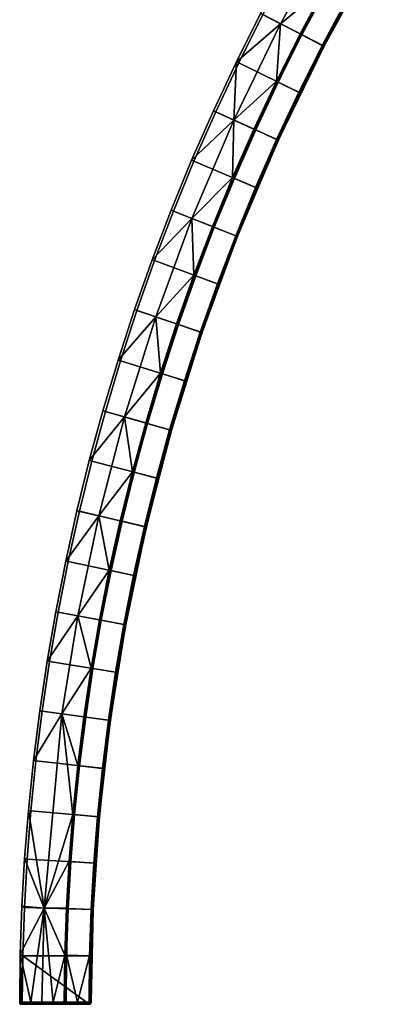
# Model space of a CAD drawing. Header units: millimetres. Extents: x -5762 to -1358, y 814 to 2464.
# Tile 4 of 27: x -5761 to -5654, y 1814 to 2111. Entities that reach past the tile are written whole.
import ezdxf

# ---------------------------------------------------------------- set-up
doc = ezdxf.new("R2010")
doc.units = ezdxf.units.MM
doc.header["$MEASUREMENT"] = 0
doc.layers.add('Predefinito', color=7, linetype='Continuous', true_color=0x000000)

msp = doc.modelspace()

# ---------------------------------------------------------------- meshes
at = {"layer": 'Predefinito'}
mesh = msp.add_polyface(dxfattribs=at)
corners = [(-5695.02, 2097.91), (-5676.36, 2088.85), (-5669.31, 2102.92), (-5687.74, 2112.45), (-5661.79, 2117.03), (-5679.97, 2127.02), (-5661.79, 2117.03, -55.4), (-5661.79, 2117.03), (-5669.31, 2102.92), (-5653.91, 2130.94, -55.4), (-5653.91, 2130.94), (-5676.36, 2088.85), (-5676.36, 2088.85, -55.4), (-5669.31, 2102.92, -55.4), (-5702.63, 2083.52, -0.97), (-5701.94, 2083.2), (-5695.02, 2097.91), (-5695.7, 2098.24, -0.97), (-5687.74, 2112.45), (-5688.41, 2112.8, -0.97), (-5679.97, 2127.02), (-5680.63, 2127.38, -0.97), (-5669.84, 2103.2, -56), (-5676, 2106.38, -56), (-5668.39, 2120.65, -56), (-5662.32, 2117.31, -56), (-5660.41, 2134.73, -56), (-5654.43, 2131.24, -56), (-5676.9, 2089.11, -56), (-5683.14, 2092.14, -56), (-5682.41, 2109.7, -28.49), (-5683.66, 2092.4, -55.54), (-5696.49, 2080.72, -28.49), (-5668.9, 2120.93, -55.54), (-5676.52, 2106.65, -55.54), (-5688.41, 2112.8, -0.97), (-5680.63, 2127.38, -0.97), (-5666.65, 2138.37, -28.49), (-5695.7, 2098.24, -0.97), (-5669.35, 2103.23, -55.82), (-5669.53, 2103.32, -55.96), (-5654.17, 2131.24, -55.96), (-5654, 2131.13, -55.82), (-5669.23, 2103.17, -55.62), (-5669.35, 2103.23, -55.82), (-5654, 2131.13, -55.82), (-5653.88, 2131.07, -55.62), (-5669.53, 2103.32, -55.96), (-5669.84, 2103.2, -56), (-5662.32, 2117.31, -56), (-5654.17, 2131.24, -55.96), (-5662.32, 2117.31, -56), (-5654.43, 2131.24, -56), (-5683.45, 2074.66, -55.96), (-5676.9, 2089.11, -56), (-5669.84, 2103.2, -56), (-5653.88, 2131.07, -55.62), (-5653.91, 2130.94, -55.4), (-5661.79, 2117.03, -55.4), (-5669.23, 2103.17, -55.62), (-5669.23, 2103.17, -55.62), (-5669.31, 2102.92, -55.4), (-5676.36, 2088.85, -55.4), (-5683.15, 2074.52, -55.62), (-5669.23, 2103.17, -55.62), (-5661.79, 2117.03, -55.4), (-5669.31, 2102.92, -55.4), (-5676.21, 2106.78, -55.87), (-5676.33, 2106.84, -55.72), (-5660.79, 2135.1, -55.72), (-5660.67, 2135.03, -55.87), (-5676.05, 2106.7, -55.97), (-5660.51, 2134.94, -55.97), (-5690.3, 2077.78, -55.87), (-5690.42, 2077.83, -55.72), (-5690.14, 2077.7, -55.97), (-5676.33, 2106.84, -55.72), (-5676.52, 2106.65, -55.54), (-5668.9, 2120.93, -55.54), (-5668.9, 2120.93, -55.54), (-5683.66, 2092.4, -55.54), (-5676.52, 2106.65, -55.54), (-5660.41, 2134.73, -56), (-5668.39, 2120.65, -56), (-5676, 2106.38, -56), (-5683.14, 2092.14, -56)]
mesh.append_faces([[corners[k] for k in face] for face in [(0, 1, 2, 3), (3, 2, 4, 5), (6, 7, 8, 8), (9, 10, 7, 7), (11, 12, 13, 8), (8, 13, 6, 6), (9, 7, 6, 6), (14, 15, 16, 17), (17, 16, 18, 19), (19, 18, 20, 21), (22, 23, 24, 25), (25, 24, 26, 27), (28, 29, 23, 22), (30, 31, 32, 32), (33, 34, 30, 30), (34, 31, 30, 30), (30, 35, 36, 37), (33, 30, 37, 37), (30, 38, 35, 35), (38, 30, 32, 32), (39, 40, 41, 42), (43, 44, 45, 46), (47, 48, 49, 49), (50, 51, 52, 52), (47, 51, 50, 50), (53, 54, 55, 47), (56, 57, 58, 59), (60, 61, 62, 63), (64, 65, 66, 66), (67, 68, 69, 70), (71, 67, 70, 72), (73, 74, 68, 67), (75, 73, 67, 71), (76, 77, 78, 78), (68, 79, 69, 69), (74, 80, 81, 68), (72, 82, 83, 71), (71, 84, 85, 75), (71, 83, 84, 84)]])
mesh = msp.add_polyface(dxfattribs=at)
corners = [(-5708.49, 2068.32), (-5689.4, 2060.21), (-5683.06, 2074.61), (-5701.94, 2083.2), (-5714.66, 2053.28), (-5695.38, 2045.65), (-5676.36, 2088.85), (-5695.02, 2097.91), (-5695.38, 2045.65), (-5695.38, 2045.65, -55.4), (-5689.4, 2060.21, -55.4), (-5689.4, 2060.21), (-5683.06, 2074.61), (-5683.06, 2074.61, -55.4), (-5676.36, 2088.85, -55.4), (-5676.36, 2088.85), (-5715.37, 2053.56, -0.97), (-5714.66, 2053.28), (-5708.49, 2068.32), (-5709.19, 2068.62, -0.97), (-5701.94, 2083.2), (-5702.63, 2083.52, -0.97), (-5721.05, 2038.66, -0.97), (-5720.34, 2038.4), (-5695.93, 2045.87, -56), (-5702.38, 2048.42, -56), (-5696.33, 2063.15, -56), (-5689.95, 2060.44, -56), (-5683.61, 2074.86, -56), (-5689.91, 2077.73, -56), (-5683.14, 2092.14, -56), (-5676.9, 2089.11, -56), (-5689.95, 2060.44, -56), (-5696.49, 2080.72, -28.49), (-5690.45, 2077.97, -55.54), (-5696.87, 2063.38, -55.54), (-5709.09, 2051.08, -28.49), (-5702.92, 2048.63, -55.54), (-5683.66, 2092.4, -55.54), (-5715.37, 2053.56, -0.97), (-5709.19, 2068.62, -0.97), (-5702.63, 2083.52, -0.97), (-5721.05, 2038.66, -0.97), (-5695.7, 2098.24, -0.97), (-5683.27, 2074.58, -55.82), (-5683.45, 2074.66, -55.96), (-5669.53, 2103.32, -55.96), (-5669.35, 2103.23, -55.82), (-5683.15, 2074.52, -55.62), (-5683.27, 2074.58, -55.82), (-5669.35, 2103.23, -55.82), (-5669.23, 2103.17, -55.62), (-5695.72, 2045.26, -55.82), (-5695.91, 2045.34, -55.96), (-5695.59, 2045.21, -55.62), (-5695.72, 2045.26, -55.82), (-5683.45, 2074.66, -55.96), (-5683.61, 2074.86, -56), (-5676.9, 2089.11, -56), (-5689.95, 2060.44, -56), (-5683.61, 2074.86, -56), (-5695.91, 2045.34, -55.96), (-5695.93, 2045.87, -56), (-5683.15, 2074.52, -55.62), (-5689.4, 2060.21, -55.4), (-5695.38, 2045.65, -55.4), (-5695.59, 2045.21, -55.62), (-5683.15, 2074.52, -55.62), (-5683.06, 2074.61, -55.4), (-5689.4, 2060.21, -55.4), (-5676.36, 2088.85, -55.4), (-5702.9, 2048.1, -55.87), (-5703.03, 2048.15, -55.72), (-5690.42, 2077.83, -55.72), (-5690.3, 2077.78, -55.87), (-5702.74, 2048.04, -55.97), (-5690.14, 2077.7, -55.97), (-5690.42, 2077.83, -55.72), (-5690.45, 2077.97, -55.54), (-5683.66, 2092.4, -55.54), (-5696.87, 2063.38, -55.54), (-5690.45, 2077.97, -55.54), (-5702.92, 2048.63, -55.54), (-5696.87, 2063.38, -55.54), (-5696.33, 2063.15, -56), (-5702.38, 2048.42, -56), (-5689.91, 2077.73, -56), (-5683.14, 2092.14, -56)]
mesh.append_faces([[corners[k] for k in face] for face in [(0, 1, 2, 3), (4, 5, 1, 0), (3, 2, 6, 7), (8, 9, 10, 11), (12, 13, 14, 15), (11, 10, 13, 12), (16, 17, 18, 19), (19, 18, 20, 21), (22, 23, 17, 16), (24, 25, 26, 27), (28, 29, 30, 31), (32, 26, 29, 28), (33, 34, 35, 35), (36, 35, 37, 37), (33, 38, 34, 34), (33, 35, 36, 36), (36, 39, 40, 33), (33, 40, 41, 41), (39, 36, 42, 42), (33, 41, 43, 43), (44, 45, 46, 47), (48, 49, 50, 51), (52, 53, 45, 44), (54, 55, 49, 48), (56, 57, 58, 58), (56, 59, 60, 60), (61, 62, 59, 56), (63, 64, 65, 66), (67, 68, 69, 69), (68, 67, 70, 70), (71, 72, 73, 74), (75, 71, 74, 76), (77, 78, 79, 79), (77, 80, 81, 81), (72, 82, 83, 73), (76, 84, 85, 75), (76, 86, 84, 84), (86, 76, 87, 87)]])
mesh = msp.add_polyface(dxfattribs=at)
corners = [(-5730.6, 2008.25), (-5710.8, 2002.05), (-5706.02, 2016.71), (-5725.66, 2023.39), (-5700.88, 2031.24), (-5720.34, 2038.4), (-5695.38, 2045.65), (-5714.66, 2053.28), (-5700.88, 2031.24, -55.4), (-5700.88, 2031.24), (-5706.02, 2016.71), (-5710.8, 2002.05), (-5710.8, 2002.05, -55.4), (-5706.02, 2016.71, -55.4), (-5695.38, 2045.65, -55.4), (-5695.38, 2045.65), (-5731.32, 2008.47, -0.97), (-5730.6, 2008.25), (-5725.66, 2023.39), (-5726.37, 2023.63, -0.97), (-5720.34, 2038.4), (-5721.05, 2038.66, -0.97), (-5706.59, 2016.9, -56), (-5713.15, 2019.13, -56), (-5707.94, 2033.84, -56), (-5701.44, 2031.45, -56), (-5711.38, 2002.23, -56), (-5717.99, 2004.3, -56), (-5701.44, 2031.45, -56), (-5702.38, 2048.42, -56), (-5695.93, 2045.87, -56), (-5719.98, 2021.46, -28.49), (-5708.49, 2034.04, -55.54), (-5713.7, 2019.32, -55.54), (-5709.09, 2051.08, -28.49), (-5702.92, 2048.63, -55.54), (-5726.37, 2023.63, -0.97), (-5721.05, 2038.66, -0.97), (-5718.55, 2004.47, -55.54), (-5731.32, 2008.47, -0.97), (-5706.25, 2016.57, -55.82), (-5706.44, 2016.63, -55.96), (-5695.91, 2045.34, -55.96), (-5695.72, 2045.26, -55.82), (-5706.13, 2016.53, -55.62), (-5706.25, 2016.57, -55.82), (-5695.72, 2045.26, -55.82), (-5695.59, 2045.21, -55.62), (-5706.44, 2016.63, -55.96), (-5706.59, 2016.9, -56), (-5701.44, 2031.45, -56), (-5695.91, 2045.34, -55.96), (-5695.93, 2045.87, -56), (-5711.38, 2002.23, -56), (-5715.57, 1987.45, -55.96), (-5695.59, 2045.21, -55.62), (-5695.38, 2045.65, -55.4), (-5700.88, 2031.24, -55.4), (-5695.59, 2045.21, -55.62), (-5700.88, 2031.24, -55.4), (-5706.02, 2016.71, -55.4), (-5706.13, 2016.53, -55.62), (-5706.02, 2016.71, -55.4), (-5710.8, 2002.05, -55.4), (-5706.13, 2016.53, -55.62), (-5713.57, 2019.05, -55.87), (-5713.7, 2019.1, -55.72), (-5703.03, 2048.15, -55.72), (-5702.9, 2048.1, -55.87), (-5713.4, 2019, -55.97), (-5702.74, 2048.04, -55.97), (-5722.8, 1989.52, -55.87), (-5722.93, 1989.56, -55.72), (-5722.63, 1989.47, -55.97), (-5713.7, 2019.32, -55.54), (-5708.49, 2034.04, -55.54), (-5702.92, 2048.63, -55.54), (-5703.03, 2048.15, -55.72), (-5708.49, 2034.04, -55.54), (-5713.7, 2019.1, -55.72), (-5718.55, 2004.47, -55.54), (-5713.7, 2019.32, -55.54), (-5718.55, 2004.47, -55.54), (-5702.38, 2048.42, -56), (-5707.94, 2033.84, -56), (-5713.15, 2019.13, -56), (-5717.99, 2004.3, -56)]
mesh.append_faces([[corners[k] for k in face] for face in [(0, 1, 2, 3), (3, 2, 4, 5), (5, 4, 6, 7), (8, 9, 10, 10), (11, 12, 13, 10), (14, 15, 9, 9), (13, 8, 10, 10), (14, 9, 8, 8), (16, 17, 18, 19), (19, 18, 20, 21), (22, 23, 24, 25), (26, 27, 23, 22), (28, 24, 29, 30), (31, 32, 33, 33), (34, 35, 32, 32), (31, 36, 37, 34), (34, 32, 31, 31), (38, 31, 33, 33), (31, 39, 36, 36), (40, 41, 42, 43), (44, 45, 46, 47), (48, 49, 50, 51), (52, 51, 50, 50), (48, 53, 49, 49), (54, 53, 48, 48), (55, 56, 57, 57), (58, 59, 60, 61), (62, 63, 64, 64), (65, 66, 67, 68), (69, 65, 68, 70), (71, 72, 66, 65), (73, 71, 65, 69), (66, 74, 75, 67), (76, 77, 78, 78), (79, 80, 81, 81), (72, 82, 66, 66), (70, 83, 84, 84), (70, 84, 85, 69), (85, 86, 69, 69)]])
mesh = msp.add_polyface(dxfattribs=at)
corners = [(-5743, 1962.93), (-5722.81, 1958.18), (-5719.19, 1972.78), (-5739.27, 1978.01), (-5735.17, 1992.99), (-5715.23, 1987.28), (-5710.8, 2002.05), (-5730.6, 2008.25), (-5710.8, 2002.05, -55.4), (-5710.8, 2002.05), (-5715.23, 1987.28), (-5719.19, 1972.78), (-5719.19, 1972.78, -55.4), (-5715.23, 1987.28, -55.4), (-5743.74, 1963.1, -0.97), (-5743, 1962.93), (-5739.27, 1978.01), (-5740, 1978.2, -0.97), (-5735.17, 1992.99), (-5735.9, 1993.2, -0.97), (-5730.6, 2008.25), (-5731.32, 2008.47, -0.97), (-5715.81, 1987.45, -56), (-5722.47, 1989.35, -56), (-5717.99, 2004.3, -56), (-5711.38, 2002.23, -56), (-5719.77, 1972.93, -56), (-5726.48, 1974.68, -56), (-5729.41, 1991.34, -28.49), (-5723.03, 1989.51, -55.54), (-5727.04, 1974.82, -55.54), (-5737.17, 1961.56, -28.49), (-5718.55, 2004.47, -55.54), (-5723.03, 1989.51, -55.54), (-5719.98, 2021.46, -28.49), (-5743.74, 1963.1, -0.97), (-5740, 1978.2, -0.97), (-5730.7, 1960.04, -55.54), (-5735.9, 1993.2, -0.97), (-5731.32, 2008.47, -0.97), (-5715.38, 1987.39, -55.82), (-5715.57, 1987.45, -55.96), (-5706.44, 2016.63, -55.96), (-5706.25, 2016.57, -55.82), (-5715.25, 1987.36, -55.62), (-5715.38, 1987.39, -55.82), (-5706.25, 2016.57, -55.82), (-5706.13, 2016.53, -55.62), (-5723.08, 1957.81, -55.82), (-5723.27, 1957.86, -55.96), (-5722.95, 1957.78, -55.62), (-5723.08, 1957.81, -55.82), (-5715.57, 1987.45, -55.96), (-5715.81, 1987.45, -56), (-5711.38, 2002.23, -56), (-5719.77, 1972.93, -56), (-5723.27, 1957.86, -55.96), (-5706.13, 2016.53, -55.62), (-5710.8, 2002.05, -55.4), (-5715.23, 1987.28, -55.4), (-5715.25, 1987.36, -55.62), (-5715.25, 1987.36, -55.62), (-5719.19, 1972.78, -55.4), (-5722.81, 1958.18, -55.4), (-5722.95, 1957.78, -55.62), (-5715.25, 1987.36, -55.62), (-5715.23, 1987.28, -55.4), (-5719.19, 1972.78, -55.4), (-5730.6, 1959.57, -55.87), (-5730.73, 1959.61, -55.72), (-5722.93, 1989.56, -55.72), (-5722.8, 1989.52, -55.87), (-5730.42, 1959.53, -55.97), (-5722.63, 1989.47, -55.97), (-5722.93, 1989.56, -55.72), (-5723.03, 1989.51, -55.54), (-5718.55, 2004.47, -55.54), (-5730.73, 1959.61, -55.72), (-5730.7, 1960.04, -55.54), (-5727.04, 1974.82, -55.54), (-5727.04, 1974.82, -55.54), (-5727.04, 1974.82, -55.54), (-5713.4, 2019, -55.97), (-5717.99, 2004.3, -56), (-5722.47, 1989.35, -56), (-5726.48, 1974.68, -56), (-5730.14, 1959.91, -56)]
mesh.append_faces([[corners[k] for k in face] for face in [(0, 1, 2, 3), (4, 5, 6, 7), (3, 2, 5, 4), (8, 9, 10, 10), (11, 12, 13, 10), (10, 13, 8, 8), (14, 15, 16, 17), (17, 16, 18, 19), (19, 18, 20, 21), (22, 23, 24, 25), (26, 27, 23, 22), (28, 29, 30, 30), (31, 28, 30, 30), (32, 33, 28, 28), (34, 32, 28, 28), (31, 35, 36, 28), (37, 31, 30, 30), (28, 38, 39, 34), (28, 36, 38, 38), (40, 41, 42, 43), (44, 45, 46, 47), (48, 49, 41, 40), (50, 51, 45, 44), (52, 53, 54, 54), (52, 55, 53, 53), (56, 55, 52, 52), (57, 58, 59, 60), (61, 62, 63, 64), (65, 66, 67, 67), (68, 69, 70, 71), (72, 68, 71, 73), (74, 75, 76, 76), (77, 78, 79, 79), (74, 80, 75, 75), (69, 81, 70, 70), (82, 83, 84, 73), (73, 85, 86, 72), (73, 84, 85, 85)]])
mesh = msp.add_polyface(dxfattribs=at)
corners = [(-5751.95, 1917.67), (-5731.48, 1914.37), (-5728.99, 1928.76), (-5749.38, 1932.53), (-5746.37, 1947.77), (-5726.07, 1943.51), (-5722.81, 1958.18), (-5743, 1962.93), (-5726.07, 1943.51, -55.4), (-5726.07, 1943.51), (-5728.99, 1928.76), (-5719.19, 1972.78, -55.4), (-5719.19, 1972.78), (-5722.81, 1958.18), (-5722.81, 1958.18, -55.4), (-5728.99, 1928.76, -55.4), (-5752.7, 1917.79, -0.97), (-5751.95, 1917.67), (-5749.38, 1932.53), (-5750.13, 1932.67, -0.97), (-5747.11, 1947.92, -0.97), (-5746.37, 1947.77), (-5743, 1962.93), (-5743.74, 1963.1, -0.97), (-5729.58, 1928.86, -56), (-5736.39, 1930.13, -56), (-5733.44, 1945.05, -56), (-5726.66, 1943.63, -56), (-5723.39, 1958.32, -56), (-5730.14, 1959.91, -56), (-5726.48, 1974.68, -56), (-5719.77, 1972.93, -56), (-5726.66, 1943.63, -56), (-5743.49, 1931.44, -28.49), (-5734.01, 1945.17, -55.54), (-5736.96, 1930.23, -55.54), (-5739.48, 1915.66, -55.54), (-5737.17, 1961.56, -28.49), (-5730.7, 1960.04, -55.54), (-5750.13, 1932.67, -0.97), (-5747.11, 1947.92, -0.97), (-5752.7, 1917.79, -0.97), (-5743.74, 1963.1, -0.97), (-5729.32, 1927.89, -55.82), (-5729.52, 1927.93, -55.96), (-5723.27, 1957.86, -55.96), (-5723.08, 1957.81, -55.82), (-5729.19, 1927.87, -55.62), (-5729.32, 1927.89, -55.82), (-5723.08, 1957.81, -55.82), (-5722.95, 1957.78, -55.62), (-5723.27, 1957.86, -55.96), (-5723.39, 1958.32, -56), (-5719.77, 1972.93, -56), (-5726.66, 1943.63, -56), (-5729.52, 1927.93, -55.96), (-5732.07, 1914.46, -56), (-5729.58, 1928.86, -56), (-5722.95, 1957.78, -55.62), (-5726.07, 1943.51, -55.4), (-5728.99, 1928.76, -55.4), (-5729.19, 1927.87, -55.62), (-5726.07, 1943.51, -55.4), (-5722.95, 1957.78, -55.62), (-5722.81, 1958.18, -55.4), (-5736.92, 1929.28, -55.87), (-5737.06, 1929.31, -55.72), (-5730.73, 1959.61, -55.72), (-5730.6, 1959.57, -55.87), (-5736.75, 1929.25, -55.97), (-5730.42, 1959.53, -55.97), (-5730.73, 1959.61, -55.72), (-5734.01, 1945.17, -55.54), (-5730.7, 1960.04, -55.54), (-5737.06, 1929.31, -55.72), (-5739.48, 1915.66, -55.54), (-5736.96, 1930.23, -55.54), (-5734.01, 1945.17, -55.54), (-5734.01, 1945.17, -55.54), (-5733.44, 1945.05, -56), (-5736.39, 1930.13, -56), (-5730.14, 1959.91, -56)]
mesh.append_faces([[corners[k] for k in face] for face in [(0, 1, 2, 3), (4, 5, 6, 7), (3, 2, 5, 4), (8, 9, 10, 10), (11, 12, 13, 13), (14, 13, 9, 9), (8, 10, 15, 15), (9, 8, 14, 14), (11, 13, 14, 14), (16, 17, 18, 19), (20, 21, 22, 23), (19, 18, 21, 20), (24, 25, 26, 27), (28, 29, 30, 31), (32, 26, 29, 28), (33, 34, 35, 35), (33, 35, 36, 36), (34, 37, 38, 38), (34, 33, 37, 37), (33, 39, 40, 37), (39, 33, 41, 41), (42, 37, 40, 40), (43, 44, 45, 46), (47, 48, 49, 50), (51, 52, 53, 53), (51, 54, 52, 52), (55, 56, 57, 57), (55, 57, 54, 54), (51, 55, 54, 54), (58, 59, 60, 61), (62, 63, 64, 64), (65, 66, 67, 68), (69, 65, 68, 70), (71, 72, 73, 73), (74, 75, 76, 76), (74, 76, 77, 77), (67, 66, 78, 78), (70, 79, 80, 69), (79, 70, 81, 81)]])
mesh = msp.add_polyface(dxfattribs=at)
corners = [(-5756.06, 1887.78), (-5735.45, 1885.44), (-5733.63, 1899.93), (-5754.18, 1902.75), (-5731.48, 1914.37), (-5751.95, 1917.67), (-5733.63, 1899.93), (-5733.63, 1899.93, -55.4), (-5731.48, 1914.37, -55.4), (-5731.48, 1914.37), (-5735.45, 1885.44), (-5728.99, 1928.76, -55.4), (-5728.99, 1928.76), (-5735.45, 1885.44, -55.4), (-5754.93, 1902.85, -0.97), (-5754.18, 1902.75), (-5751.95, 1917.67), (-5752.7, 1917.79, -0.97), (-5756.81, 1887.87, -0.97), (-5756.06, 1887.78), (-5734.22, 1900.01, -56), (-5741.09, 1900.95, -56), (-5738.91, 1915.57, -56), (-5732.07, 1914.46, -56), (-5736.04, 1885.51, -56), (-5742.93, 1886.29, -56), (-5732.07, 1914.46, -56), (-5736.39, 1930.13, -56), (-5729.58, 1928.86, -56), (-5748.24, 1901.93, -28.49), (-5741.67, 1901.03, -55.54), (-5743.51, 1886.36, -55.54), (-5739.48, 1915.66, -55.54), (-5741.67, 1901.03, -55.54), (-5743.49, 1931.44, -28.49), (-5754.93, 1902.85, -0.97), (-5752.7, 1917.79, -0.97), (-5756.81, 1887.87, -0.97), (-5733.83, 1899.74, -55.82), (-5734.03, 1899.77, -55.96), (-5729.52, 1927.93, -55.96), (-5729.32, 1927.89, -55.82), (-5733.7, 1899.72, -55.62), (-5733.83, 1899.74, -55.82), (-5729.32, 1927.89, -55.82), (-5729.19, 1927.87, -55.62), (-5737.06, 1871.42, -55.82), (-5737.26, 1871.44, -55.96), (-5734.03, 1899.77, -55.96), (-5734.22, 1900.01, -56), (-5732.07, 1914.46, -56), (-5736.04, 1885.51, -56), (-5729.52, 1927.93, -55.96), (-5737.26, 1871.44, -55.96), (-5733.7, 1899.72, -55.62), (-5733.63, 1899.93, -55.4), (-5735.45, 1885.44, -55.4), (-5736.93, 1871.41, -55.62), (-5729.19, 1927.87, -55.62), (-5731.48, 1914.37, -55.4), (-5729.19, 1927.87, -55.62), (-5728.99, 1928.76, -55.4), (-5731.48, 1914.37, -55.4), (-5741.49, 1900.79, -55.87), (-5741.62, 1900.81, -55.72), (-5737.06, 1929.31, -55.72), (-5736.92, 1929.28, -55.87), (-5741.31, 1900.77, -55.97), (-5736.75, 1929.25, -55.97), (-5744.75, 1872.12, -55.87), (-5744.89, 1872.13, -55.72), (-5744.57, 1872.1, -55.97), (-5741.62, 1900.81, -55.72), (-5741.67, 1901.03, -55.54), (-5739.48, 1915.66, -55.54), (-5743.51, 1886.36, -55.54), (-5739.48, 1915.66, -55.54), (-5743.51, 1886.36, -55.54), (-5741.09, 1900.95, -56), (-5742.93, 1886.29, -56), (-5738.91, 1915.57, -56), (-5736.39, 1930.13, -56)]
mesh.append_faces([[corners[k] for k in face] for face in [(0, 1, 2, 3), (3, 2, 4, 5), (6, 7, 8, 9), (7, 6, 10, 10), (11, 12, 9, 9), (7, 10, 13, 13), (9, 8, 11, 11), (14, 15, 16, 17), (18, 19, 15, 14), (20, 21, 22, 23), (24, 25, 21, 20), (26, 22, 27, 28), (29, 30, 31, 31), (29, 32, 33, 33), (34, 32, 29, 29), (29, 35, 36, 34), (35, 29, 37, 37), (38, 39, 40, 41), (42, 43, 44, 45), (46, 47, 39, 38), (48, 49, 50, 50), (48, 51, 49, 49), (48, 50, 52, 52), (53, 51, 48, 48), (54, 55, 56, 57), (58, 59, 55, 54), (60, 61, 62, 62), (63, 64, 65, 66), (67, 63, 66, 68), (69, 70, 64, 63), (71, 69, 63, 67), (72, 73, 74, 74), (72, 75, 73, 73), (64, 76, 65, 65), (70, 77, 64, 64), (67, 78, 79, 71), (68, 80, 78, 67), (68, 81, 80, 80)]])
mesh = msp.add_polyface(dxfattribs=at)
corners = [(-5758.74, 1858.23), (-5738.03, 1856.98), (-5736.93, 1870.91), (-5757.59, 1872.78), (-5735.45, 1885.44), (-5756.06, 1887.78), (-5759.56, 1843.66), (-5738.82, 1843.03), (-5738.03, 1856.98, -55.4), (-5738.03, 1856.98), (-5738.82, 1843.03), (-5735.45, 1885.44, -55.4), (-5735.45, 1885.44), (-5736.93, 1870.91), (-5736.93, 1870.91, -55.4), (-5738.82, 1843.03, -55.4), (-5760.3, 1843.99, -0.97), (-5759.56, 1843.66), (-5758.74, 1858.23), (-5759.48, 1858.43, -0.97), (-5758.34, 1872.84, -0.97), (-5757.59, 1872.78), (-5756.06, 1887.78), (-5756.81, 1887.87, -0.97), (-5739.42, 1843.05, -56), (-5746.34, 1843.36, -56), (-5745.54, 1857.49, -56), (-5738.63, 1857.02, -56), (-5737.53, 1870.97, -56), (-5744.43, 1871.59, -56), (-5742.93, 1886.29, -56), (-5736.04, 1885.51, -56), (-5738.63, 1857.02, -56), (-5753.57, 1843.39, -28.49), (-5745.01, 1871.64, -55.54), (-5746.12, 1857.53, -55.54), (-5746.92, 1843.39, -55.54), (-5748.24, 1901.93, -28.49), (-5743.51, 1886.36, -55.54), (-5745.01, 1871.64, -55.54), (-5758.34, 1872.84, -0.97), (-5756.81, 1887.87, -0.97), (-5759.48, 1858.43, -0.97), (-5760.3, 1843.99, -0.97), (-5736.93, 1871.41, -55.62), (-5737.06, 1871.42, -55.82), (-5733.83, 1899.74, -55.82), (-5733.7, 1899.72, -55.62), (-5739, 1842.98, -55.82), (-5739.2, 1842.99, -55.96), (-5737.26, 1871.44, -55.96), (-5737.06, 1871.42, -55.82), (-5738.86, 1842.98, -55.62), (-5737.26, 1871.44, -55.96), (-5737.53, 1870.97, -56), (-5736.04, 1885.51, -56), (-5739.42, 1843.05, -56), (-5738.63, 1857.02, -56), (-5736.93, 1871.41, -55.62), (-5736.93, 1870.91, -55.4), (-5738.03, 1856.98, -55.4), (-5738.86, 1842.98, -55.62), (-5736.93, 1871.41, -55.62), (-5735.45, 1885.44, -55.4), (-5736.93, 1870.91, -55.4), (-5746.71, 1843.33, -55.87), (-5746.85, 1843.34, -55.72), (-5744.89, 1872.13, -55.72), (-5744.75, 1872.12, -55.87), (-5746.53, 1843.32, -55.97), (-5744.57, 1872.1, -55.97), (-5744.89, 1872.13, -55.72), (-5745.01, 1871.64, -55.54), (-5743.51, 1886.36, -55.54), (-5746.85, 1843.34, -55.72), (-5746.92, 1843.39, -55.54), (-5746.12, 1857.53, -55.54), (-5746.12, 1857.53, -55.54), (-5746.12, 1857.53, -55.54), (-5744.43, 1871.59, -56), (-5745.54, 1857.49, -56), (-5742.93, 1886.29, -56)]
mesh.append_faces([[corners[k] for k in face] for face in [(0, 1, 2, 3), (3, 2, 4, 5), (6, 7, 1, 0), (8, 9, 10, 10), (11, 12, 13, 13), (14, 13, 9, 9), (10, 15, 8, 8), (14, 11, 13, 13), (9, 8, 14, 14), (16, 17, 18, 19), (20, 21, 22, 23), (19, 18, 21, 20), (24, 25, 26, 27), (28, 29, 30, 31), (32, 26, 29, 28), (33, 34, 35, 35), (33, 35, 36, 36), (37, 38, 39, 39), (39, 33, 37, 37), (33, 40, 41, 37), (42, 33, 43, 43), (42, 40, 33, 33), (44, 45, 46, 47), (48, 49, 50, 51), (52, 48, 45, 44), (53, 54, 55, 55), (49, 56, 57, 57), (53, 57, 54, 54), (57, 53, 49, 49), (58, 59, 60, 61), (62, 63, 64, 64), (65, 66, 67, 68), (69, 65, 68, 70), (71, 72, 73, 73), (74, 75, 76, 76), (71, 77, 72, 72), (78, 67, 66, 66), (70, 79, 80, 69), (70, 81, 79, 79)]])
mesh = msp.add_polyface(dxfattribs=at)
corners = [(-5760.05, 1829.07), (-5739.3, 1829.06), (-5738.82, 1843.03), (-5759.56, 1843.66), (-5738.82, 1843.03, -55.4), (-5738.82, 1843.03), (-5739.3, 1829.06), (-5739.3, 1829.06, -55.4), (-5739.47, 1815.08, -27.7), (-5760.8, 1829.54, -0.97), (-5760.05, 1829.07), (-5759.56, 1843.66), (-5760.3, 1843.99, -0.97), (-5760.58, 1814.49, -0.47), (-5739.9, 1829.07, -56), (-5746.83, 1829.23, -56), (-5746.34, 1843.36, -56), (-5739.42, 1843.05, -56), (-5743.53, 1815.08, -56), (-5753.57, 1843.39, -28.49), (-5746.92, 1843.39, -55.54), (-5747.41, 1829.24, -55.54), (-5750.93, 1815.08, -41.9), (-5754.28, 1815.08, -28.26), (-5757.62, 1815.08, -14.61), (-5760.97, 1815.08, -0.97), (-5760.8, 1829.54, -0.97), (-5760.3, 1843.99, -0.97), (-5739.2, 1842.99, -55.96), (-5739.96, 1815.08, -55.99), (-5739.9, 1829.07, -56), (-5739.74, 1815.08, -55.9), (-5739, 1842.98, -55.82), (-5739.85, 1815.08, -55.96), (-5739.65, 1815.08, -55.82), (-5739.42, 1843.05, -56), (-5738.86, 1842.98, -55.62), (-5739.57, 1815.08, -55.73), (-5739.51, 1815.08, -55.62), (-5739.3, 1829.06, -55.4), (-5739.48, 1815.08, -55.51), (-5738.86, 1842.98, -55.62), (-5738.86, 1842.98, -55.62), (-5738.03, 1856.98, -55.4), (-5738.82, 1843.03, -55.4), (-5739.3, 1829.06, -55.4), (-5747.55, 1815.08, -55.63), (-5747.58, 1815.08, -55.54), (-5747.41, 1829.24, -55.54), (-5746.85, 1843.34, -55.72), (-5747.55, 1815.08, -55.63), (-5747.41, 1829.24, -55.54), (-5747.44, 1815.08, -55.8), (-5746.85, 1843.34, -55.72), (-5746.71, 1843.33, -55.87), (-5747.51, 1815.08, -55.72), (-5747.55, 1815.08, -55.63), (-5747.37, 1815.08, -55.87), (-5747.41, 1829.24, -55.54), (-5746.92, 1843.39, -55.54), (-5746.85, 1843.34, -55.72), (-5746.53, 1843.32, -55.97), (-5747.28, 1815.08, -55.93), (-5747.19, 1815.08, -55.97), (-5746.83, 1829.23, -56), (-5747.09, 1815.08, -55.99), (-5746.53, 1843.32, -55.97), (-5745.54, 1857.49, -56), (-5746.34, 1843.36, -56), (-5746.83, 1829.23, -56)]
mesh.append_faces([[corners[k] for k in face] for face in [(0, 1, 2, 3), (4, 5, 6, 6), (4, 6, 7, 7), (8, 7, 6, 6), (9, 10, 11, 12), (9, 13, 10, 10), (14, 15, 16, 17), (14, 18, 15, 15), (19, 20, 21, 21), (21, 22, 19, 19), (23, 19, 22, 22), (24, 19, 23, 23), (24, 25, 26, 26), (19, 24, 26, 26), (27, 19, 26, 26), (28, 29, 30, 30), (31, 28, 32, 32), (33, 29, 28, 28), (34, 31, 32, 32), (30, 35, 28, 28), (36, 37, 32, 32), (38, 37, 36, 36), (39, 40, 41, 41), (42, 43, 44, 44), (45, 42, 44, 44), (46, 47, 48, 48), (49, 50, 51, 51), (52, 53, 54, 54), (53, 52, 55, 55), (55, 56, 53, 53), (57, 52, 54, 54), (58, 59, 60, 60), (61, 62, 54, 54), (63, 62, 61, 61), (64, 65, 66, 66), (61, 67, 68, 68), (69, 61, 68, 68), (57, 54, 62, 62)]])
mesh = msp.add_polyface(dxfattribs=at)
corners = [(-5739.3, 1829.06), (-5760.05, 1829.07), (-5740.07, 1814.48), (-5753.75, 1814.48, -27.88), (-5740.07, 1814.48, -55.4), (-5740.07, 1814.48), (-5739.9, 1829.07, -56), (-5740.07, 1815.08, -56), (-5743.53, 1815.08, -56), (-5746.83, 1829.23, -56), (-5747, 1815.08, -56), (-5740.07, 1814.48), (-5740.07, 1814.48, -55.4), (-5739.96, 1814.49, -55.4), (-5747, 1814.5, -55.56), (-5740.07, 1814.5, -55.56), (-5740.07, 1814.48, -55.4), (-5747, 1814.66, -55.82), (-5740.07, 1814.66, -55.82), (-5740.07, 1814.56, -55.7), (-5747, 1814.78, -55.92), (-5740.07, 1814.78, -55.92), (-5740.07, 1814.66, -55.82), (-5743.53, 1815.08, -56), (-5740.07, 1815.08, -56), (-5740.07, 1814.93, -55.98), (-5740.07, 1814.93, -55.98), (-5740.07, 1814.78, -55.92), (-5740.07, 1814.56, -55.7), (-5740.07, 1814.5, -55.56), (-5747, 1814.56, -55.7), (-5747, 1814.93, -55.98), (-5743.53, 1815.08, -56), (-5747, 1815.08, -56), (-5747, 1814.48, -55.4), (-5739.96, 1815.08, -55.99), (-5740.07, 1815.08, -56), (-5739.9, 1829.07, -56), (-5746.53, 1843.32, -55.97), (-5747.09, 1815.08, -55.99), (-5747.19, 1815.08, -55.97), (-5747.09, 1815.08, -55.99), (-5746.83, 1829.23, -56), (-5747, 1815.08, -56), (-5740.07, 1814.5, -55.56), (-5739.86, 1814.56, -55.6), (-5739.96, 1814.49, -55.4), (-5740.07, 1814.48, -55.4), (-5739.84, 1814.69, -55.79), (-5740.07, 1814.56, -55.7), (-5740.07, 1814.66, -55.82), (-5739.86, 1814.88, -55.92), (-5740.07, 1814.78, -55.92), (-5740.07, 1814.93, -55.98), (-5739.96, 1815.08, -55.99), (-5740.07, 1815.08, -56), (-5739.96, 1815.08, -55.99), (-5747.1, 1814.49, -55.43), (-5747, 1814.5, -55.56), (-5747, 1814.48, -55.4), (-5747.18, 1814.55, -55.61), (-5747, 1814.56, -55.7), (-5747, 1814.5, -55.56), (-5747.2, 1814.69, -55.8), (-5747, 1814.66, -55.82), (-5747, 1814.56, -55.7), (-5747.19, 1814.88, -55.93), (-5747, 1814.93, -55.98), (-5747, 1814.78, -55.92), (-5747.09, 1815.08, -55.99), (-5747, 1815.08, -56), (-5747, 1814.93, -55.98), (-5747, 1814.66, -55.82), (-5740.07, 1814.48, -55.4), (-5753.75, 1814.48, -27.88), (-5747, 1814.48, -55.4)]
mesh.append_faces([[corners[k] for k in face] for face in [(0, 1, 2, 2), (3, 4, 5, 5), (6, 7, 8, 8), (9, 8, 10, 10), (11, 12, 13, 13), (14, 15, 16, 16), (17, 18, 19, 19), (20, 21, 22, 22), (23, 24, 25, 25), (26, 27, 20, 20), (28, 29, 30, 30), (29, 14, 30, 30), (19, 30, 17, 17), (22, 17, 20, 20), (23, 25, 31, 31), (31, 25, 20, 20), (32, 31, 33, 33), (34, 14, 16, 16), (35, 36, 37, 37), (38, 39, 40, 40), (41, 42, 43, 43), (44, 45, 46, 46), (46, 47, 44, 44), (48, 45, 49, 50), (45, 44, 49, 49), (51, 48, 50, 52), (51, 53, 54, 54), (53, 55, 56, 56), (52, 53, 51, 51), (57, 58, 59, 59), (60, 61, 62, 62), (60, 63, 64, 65), (57, 60, 62, 62), (66, 67, 68, 68), (69, 70, 71, 71), (71, 66, 69, 69), (63, 66, 68, 72), (73, 74, 75, 75)]])
mesh = msp.add_polyface(dxfattribs=at)
corners = [(-5739.47, 1815.08), (-5739.85, 1814.53), (-5739.65, 1814.66), (-5739.51, 1814.86), (-5740.07, 1814.48), (-5739.3, 1829.06), (-5739.47, 1815.08, -27.7), (-5739.3, 1829.06), (-5739.47, 1815.08), (-5739.3, 1829.06, -55.4), (-5739.47, 1815.08, -55.4), (-5739.85, 1814.53), (-5740.07, 1814.48), (-5739.96, 1814.49, -55.4), (-5739.85, 1814.53, -55.4), (-5739.65, 1814.66), (-5739.74, 1814.58, -55.4), (-5739.65, 1814.66, -55.4), (-5739.48, 1814.97, -55.4), (-5739.47, 1815.08, -27.7), (-5739.51, 1814.86), (-5739.47, 1815.08), (-5739.57, 1814.75, -55.4), (-5739.51, 1814.86, -55.4), (-5739.47, 1815.08, -55.4), (-5739.2, 1842.99, -55.96), (-5739.74, 1815.08, -55.9), (-5739.85, 1815.08, -55.96), (-5738.86, 1842.98, -55.62), (-5739.48, 1815.08, -55.51), (-5739.51, 1815.08, -55.62), (-5739.48, 1815.08, -55.51), (-5739.3, 1829.06, -55.4), (-5739.47, 1815.08, -55.4), (-5739.65, 1815.08, -55.82), (-5739, 1842.98, -55.82), (-5739.57, 1815.08, -55.73), (-5739.84, 1814.69, -55.79), (-5739.64, 1814.79, -55.7), (-5739.67, 1814.65, -55.51), (-5739.86, 1814.56, -55.6), (-5739.86, 1814.88, -55.92), (-5739.67, 1814.97, -55.84), (-5739.47, 1815.08, -55.4), (-5739.48, 1814.97, -55.4), (-5739.48, 1815.08, -55.51), (-5739.51, 1814.86, -55.4), (-5739.65, 1814.66, -55.4), (-5739.74, 1814.58, -55.4), (-5739.51, 1814.86, -55.4), (-5739.57, 1814.75, -55.4), (-5739.57, 1814.75, -55.4), (-5739.57, 1815.08, -55.73), (-5739.51, 1815.08, -55.62), (-5739.51, 1815.08, -55.62), (-5739.57, 1815.08, -55.73), (-5739.65, 1815.08, -55.82), (-5739.74, 1815.08, -55.9), (-5739.65, 1815.08, -55.82), (-5739.85, 1814.53, -55.4), (-5739.96, 1814.49, -55.4), (-5739.85, 1815.08, -55.96), (-5739.74, 1815.08, -55.9), (-5739.96, 1815.08, -55.99), (-5739.85, 1815.08, -55.96)]
mesh.append_faces([[corners[k] for k in face] for face in [(0, 1, 2, 2), (2, 3, 0, 0), (1, 0, 4, 4), (5, 4, 0, 0), (6, 7, 8, 8), (9, 6, 10, 10), (11, 12, 13, 14), (15, 11, 16, 17), (18, 19, 20, 20), (20, 19, 21, 21), (20, 15, 22, 23), (11, 14, 16, 16), (19, 18, 24, 24), (20, 23, 18, 18), (15, 17, 22, 22), (25, 26, 27, 27), (28, 29, 30, 30), (31, 32, 33, 33), (34, 35, 36, 36), (37, 38, 39, 40), (41, 42, 38, 37), (43, 44, 45, 45), (44, 46, 45, 45), (39, 47, 48, 48), (38, 49, 50, 50), (47, 39, 51, 51), (38, 50, 39, 39), (52, 53, 38, 38), (46, 54, 45, 45), (55, 42, 56, 56), (41, 57, 42, 42), (42, 57, 58, 58), (38, 42, 55, 55), (53, 46, 38, 38), (48, 40, 39, 39), (40, 59, 60, 60), (61, 62, 41, 41), (63, 64, 41, 41), (40, 48, 59, 59)]])
mesh = msp.add_polyface(dxfattribs=at)
corners = [(-5760.94, 1814.88, -0.93), (-5760.8, 1829.54, -0.97), (-5760.97, 1815.08, -0.97), (-5760.82, 1814.64, -0.77), (-5760.85, 1814.68, -0.81), (-5760.92, 1814.82, -0.91), (-5760.9, 1814.77, -0.88), (-5760.88, 1814.73, -0.85), (-5760.95, 1814.93, -0.95), (-5760.97, 1815.03, -0.97), (-5760.96, 1814.98, -0.96), (-5760.58, 1814.49, -0.47), (-5760.54, 1814.49, -0.42), (-5760.05, 1829.07), (-5760.5, 1814.48, -0.37), (-5760.21, 1814.48), (-5760.62, 1814.5, -0.52), (-5760.74, 1814.57, -0.68), (-5760.78, 1814.6, -0.73), (-5760.7, 1814.54, -0.63), (-5760.66, 1814.52, -0.58), (-5760.21, 1814.48), (-5760.5, 1814.48, -0.37), (-5753.75, 1814.48, -27.88), (-5754.29, 1814.86, -28.02), (-5760.88, 1814.73, -0.85), (-5760.9, 1814.77, -0.88), (-5753.96, 1814.53, -27.94), (-5760.82, 1814.64, -0.77), (-5760.85, 1814.68, -0.81), (-5760.95, 1814.93, -0.95), (-5760.96, 1814.98, -0.96), (-5760.92, 1814.82, -0.91), (-5760.94, 1814.88, -0.93), (-5760.58, 1814.49, -0.47), (-5753.75, 1814.48, -27.88), (-5760.54, 1814.49, -0.42), (-5760.5, 1814.48, -0.37), (-5760.62, 1814.5, -0.52), (-5760.74, 1814.57, -0.68), (-5760.78, 1814.6, -0.73), (-5760.66, 1814.52, -0.58), (-5760.7, 1814.54, -0.63), (-5760.97, 1815.03, -0.97), (-5760.97, 1815.08, -0.97), (-5757.62, 1815.08, -14.61), (-5757.62, 1815.08, -14.61), (-5753.75, 1814.48, -27.88)]
mesh.append_faces([[corners[k] for k in face] for face in [(0, 1, 2, 2), (3, 1, 4, 4), (5, 1, 0, 0), (1, 5, 6, 6), (7, 1, 6, 6), (8, 0, 2, 2), (2, 9, 10, 10), (1, 7, 4, 4), (10, 8, 2, 2), (11, 12, 13, 13), (12, 14, 13, 13), (14, 15, 13, 13), (11, 1, 16, 16), (17, 1, 18, 18), (1, 17, 19, 19), (20, 1, 19, 19), (20, 16, 1, 1), (3, 18, 1, 1), (21, 22, 23, 23), (24, 25, 26, 26), (27, 28, 29, 29), (29, 25, 24, 24), (24, 30, 31, 31), (24, 32, 33, 33), (33, 30, 24, 24), (24, 26, 32, 32), (34, 35, 36, 36), (36, 35, 37, 37), (38, 27, 34, 34), (27, 39, 40, 40), (27, 41, 42, 42), (42, 39, 27, 27), (41, 27, 38, 38), (40, 28, 27, 27), (43, 44, 45, 45), (46, 24, 31, 31), (27, 47, 34, 34), (31, 43, 46, 46)]])
mesh = msp.add_polyface(dxfattribs=at)
corners = [(-5740.07, 1814.48), (-5760.05, 1829.07), (-5760.21, 1814.48), (-5740.07, 1814.48), (-5760.21, 1814.48), (-5753.75, 1814.48, -27.88), (-5750.93, 1815.08, -41.9), (-5747.41, 1829.24, -55.54), (-5747.58, 1815.08, -55.54), (-5757.62, 1815.08, -14.61), (-5754.28, 1815.08, -28.26), (-5754.29, 1814.86, -28.02), (-5747.57, 1814.97, -55.54), (-5750.93, 1815.08, -41.9), (-5747.58, 1815.08, -55.54), (-5754.28, 1815.08, -28.26), (-5750.93, 1815.08, -41.9), (-5747.54, 1814.86, -55.53), (-5760.85, 1814.68, -0.81), (-5753.96, 1814.53, -27.94), (-5747.49, 1814.76, -55.52), (-5753.75, 1814.48, -27.88), (-5747.1, 1814.49, -55.43), (-5747, 1814.48, -55.4), (-5747.41, 1814.66, -55.5), (-5747.32, 1814.58, -55.48), (-5747.21, 1814.53, -55.45), (-5747.1, 1814.49, -55.43), (-5747.32, 1814.58, -55.48), (-5747.41, 1814.66, -55.5), (-5747.38, 1814.75, -55.72), (-5747.2, 1814.69, -55.8), (-5747.18, 1814.55, -55.61), (-5747.34, 1814.61, -55.54), (-5747.37, 1814.95, -55.86), (-5747.19, 1814.88, -55.93), (-5747.52, 1814.86, -55.6), (-5747.1, 1814.49, -55.43), (-5747.21, 1814.53, -55.45), (-5747.28, 1815.08, -55.93), (-5747.19, 1815.08, -55.97), (-5747.19, 1815.08, -55.97), (-5747.09, 1815.08, -55.99), (-5747.32, 1814.58, -55.48), (-5747.41, 1814.66, -55.5), (-5747.49, 1814.76, -55.52), (-5747.57, 1814.97, -55.54), (-5747.54, 1814.86, -55.53), (-5747.37, 1815.08, -55.87), (-5747.44, 1815.08, -55.8), (-5747.37, 1815.08, -55.87), (-5747.28, 1815.08, -55.93), (-5747.55, 1815.08, -55.63), (-5747.58, 1815.08, -55.54), (-5747.51, 1815.08, -55.72), (-5747.51, 1815.08, -55.72), (-5747.44, 1815.08, -55.8)]
mesh.append_faces([[corners[k] for k in face] for face in [(0, 1, 2, 2), (3, 4, 5, 5), (6, 7, 8, 8), (9, 10, 11, 11), (12, 13, 14, 14), (11, 13, 12, 12), (15, 16, 11, 11), (12, 17, 11, 11), (18, 11, 19, 19), (17, 20, 11, 11), (21, 19, 22, 23), (20, 24, 11, 11), (19, 11, 24, 24), (19, 25, 26, 26), (27, 19, 26, 26), (28, 19, 29, 29), (30, 31, 32, 33), (34, 35, 31, 30), (34, 30, 36, 36), (32, 37, 38, 38), (39, 40, 35, 35), (35, 41, 42, 42), (38, 43, 32, 32), (44, 33, 43, 43), (44, 30, 33, 33), (30, 45, 36, 36), (46, 36, 47, 47), (45, 47, 36, 36), (44, 45, 30, 30), (48, 34, 49, 49), (49, 34, 36, 36), (34, 50, 51, 51), (34, 39, 35, 35), (52, 46, 53, 53), (52, 54, 36, 36), (55, 56, 36, 36), (36, 46, 52, 52), (33, 32, 43, 43)]])

doc.saveas('drawing.dxf')
